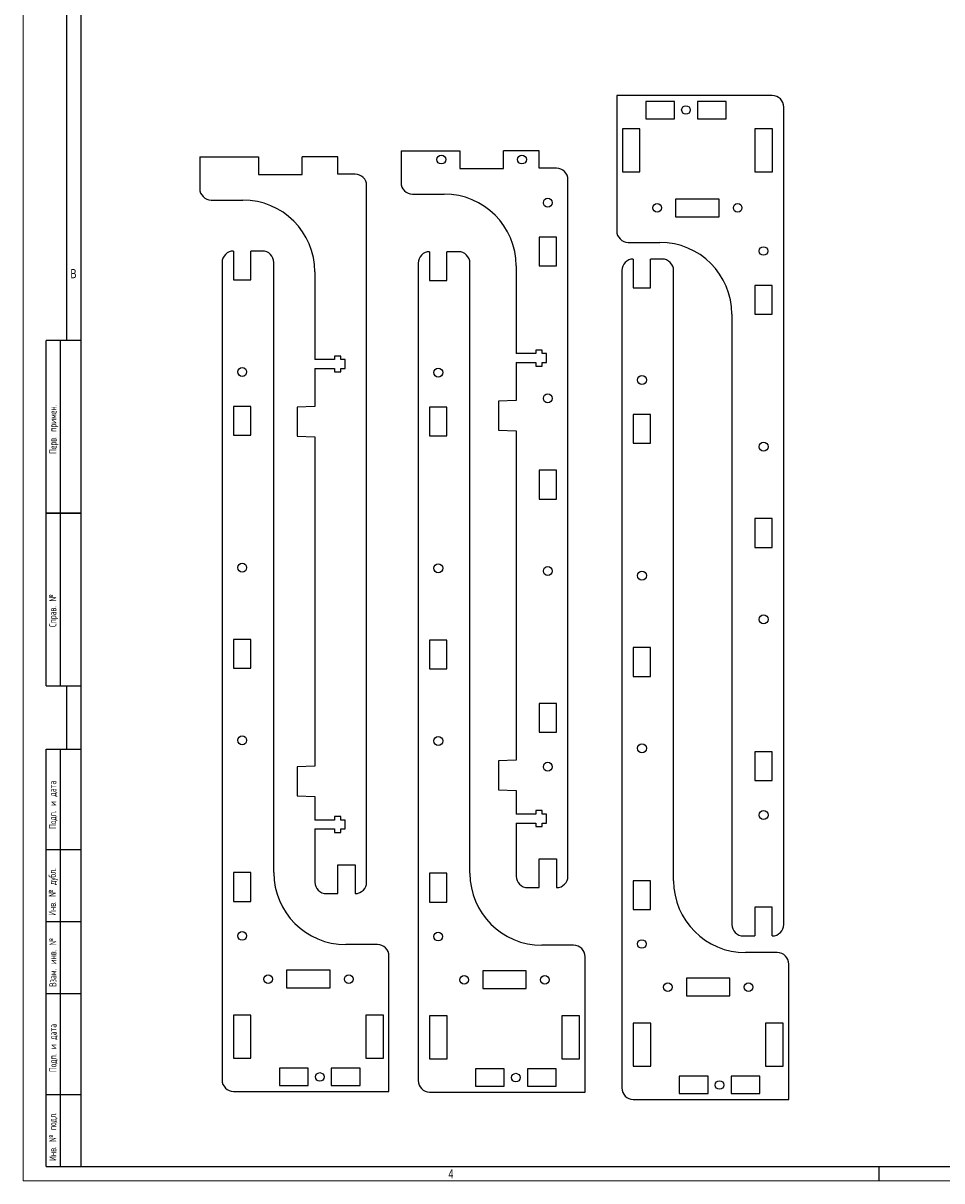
# Model space of a CAD drawing. Header units: millimetres. Extents: x 0 to 1277, y -3 to 841.
# Tile 1 of 3: x 0 to 319, y 0 to 402. Entities that reach past the tile are written whole.
import ezdxf

# ---------------------------------------------------------------- set-up
doc = ezdxf.new("R2010")
doc.units = ezdxf.units.MM
doc.layers.add('ОСЕВЫЕ', color=7, linetype='Continuous')
doc.styles.add('SLDTEXTSTYLE1', font='TXT', dxfattribs={"width": 0.605, "bigfont": 'bigfont'})
doc.styles.add('SLDTEXTSTYLE4', font='TXT', dxfattribs={"width": 0.75})

msp = doc.modelspace()

# ---------------------------------------------------------------- linework, layer by layer
at = {"color": 7, "linetype": 'Continuous', "lineweight": 25}
for p, q in [((20, 836), (20, 5)), ((20, 836), (20, 5)), ((206.21, 377.1), (206.21, 330.1)), ((260.21, 377.1), (206.21, 377.1)), ((226.26, 375.1), (216.26, 375.1)), ((216.26, 375.1), (216.26, 369)), ((226.26, 369), (226.26, 375.1)), ((244.26, 375.1), (234.26, 375.1)), ((234.26, 375.1), (234.26, 369)), ((244.26, 369), (244.26, 375.1)), ((264.21, 89.1), (264.21, 373.1)), ((216.26, 369), (226.26, 369)), ((234.26, 369), (244.26, 369)), ((208.16, 365.6), (208.16, 350.6)), ((214.26, 365.6), (208.16, 365.6)), ((214.26, 350.6), (214.26, 365.6)), ((260.26, 365.6), (254.16, 365.6)), ((254.16, 365.6), (254.16, 350.6)), ((260.26, 350.6), (260.26, 365.6)), ((61.33, 355.81), (61.33, 344.81)), ((61.33, 355.81), (81.78, 355.81)), ((81.78, 355.81), (81.78, 349.71)), ((96.88, 349.71), (96.88, 355.81)), ((109.33, 355.81), (96.88, 355.81)), ((109.33, 349.81), (109.33, 355.81)), ((131.26, 357.89), (131.26, 346.89)), ((131.26, 357.89), (151.71, 357.89)), ((151.71, 357.89), (151.71, 351.79)), ((166.81, 351.79), (166.81, 357.89)), ((179.26, 357.89), (166.81, 357.89)), ((179.26, 351.89), (179.26, 357.89)), ((151.71, 351.79), (166.81, 351.79)), ((185.26, 351.89), (179.26, 351.89)), ((208.16, 350.6), (214.26, 350.6)), ((254.16, 350.6), (260.26, 350.6)), ((81.78, 349.71), (96.88, 349.71)), ((115.33, 349.81), (109.33, 349.81)), ((189.26, 105.89), (189.26, 347.89)), ((119.33, 103.81), (119.33, 345.81)), ((135.26, 342.89), (146.26, 342.89)), ((65.33, 340.81), (76.33, 340.81)), ((241.76, 341.1), (226.66, 341.1)), ((226.66, 341.1), (226.66, 335)), ((241.76, 335), (241.76, 341.1)), ((226.66, 335), (241.76, 335)), ((185.31, 327.89), (179.21, 327.89)), ((179.21, 327.89), (179.21, 317.89)), ((185.31, 317.89), (185.31, 327.89)), ((210.21, 326.1), (221.21, 326.1)), ((73.09, 323.09), (73.09, 313.09)), ((79.09, 313.09), (79.09, 323.09)), ((83.09, 323.09), (79.09, 323.09)), ((141.2, 322.86), (141.2, 312.86)), ((147.2, 312.86), (147.2, 322.86)), ((151.2, 322.86), (147.2, 322.86)), ((69.09, 319.09), (69.09, 35.09)), ((87.09, 107.09), (87.09, 319.09)), ((137.2, 318.86), (137.2, 34.86)), ((155.2, 106.86), (155.2, 318.86)), ((171.26, 317.89), (171.26, 287.44)), ((179.21, 317.89), (185.31, 317.89)), ((211.96, 320.3), (211.96, 310.3)), ((217.96, 310.3), (217.96, 320.3)), ((221.96, 320.3), (217.96, 320.3)), ((101.33, 315.81), (101.33, 285.36)), ((207.96, 316.3), (207.96, 32.3)), ((225.96, 104.3), (225.96, 316.3)), ((73.09, 313.09), (79.09, 313.09)), ((141.2, 312.86), (147.2, 312.86)), ((211.96, 310.3), (217.96, 310.3)), ((260.21, 311.1), (254.21, 311.1)), ((254.21, 311.1), (254.21, 301.1)), ((260.21, 301.1), (260.21, 311.1)), ((246.21, 301.1), (246.21, 89.1)), ((254.21, 301.1), (260.21, 301.1)), ((8, 172), (8, 292)), ((20, 292), (8, 292)), ((8, 172), (8, 292)), ((13, 172), (13, 292)), ((13, 172), (13, 292)), ((110.33, 286.56), (108.13, 286.56)), ((108.13, 286.56), (108.13, 285.36)), ((110.33, 285.36), (110.33, 286.56)), ((178.06, 287.44), (171.26, 287.44)), ((180.26, 288.64), (178.06, 288.64)), ((178.06, 288.64), (178.06, 287.44)), ((180.26, 287.44), (180.26, 288.64)), ((181.76, 287.44), (180.26, 287.44)), ((181.76, 284.34), (181.76, 287.44)), ((108.13, 285.36), (101.33, 285.36)), ((101.33, 282.26), (101.33, 269.06)), ((101.33, 282.26), (108.13, 282.26)), ((108.13, 282.26), (108.13, 281.06)), ((111.83, 285.36), (110.33, 285.36)), ((110.33, 281.06), (110.33, 282.26)), ((110.33, 282.26), (111.83, 282.26)), ((111.83, 282.26), (111.83, 285.36)), ((171.26, 284.34), (171.26, 271.14)), ((171.26, 284.34), (178.06, 284.34)), ((178.06, 284.34), (178.06, 283.14)), ((178.06, 283.14), (180.26, 283.14)), ((180.26, 283.14), (180.26, 284.34)), ((180.26, 284.34), (181.76, 284.34)), ((108.13, 281.06), (110.33, 281.06)), ((171.26, 271.14), (165.16, 270.89)), ((165.16, 270.89), (165.16, 260.89)), ((73.09, 269.09), (73.09, 259.09)), ((79.09, 269.09), (73.09, 269.09)), ((79.09, 259.09), (79.09, 269.09)), ((101.33, 269.06), (95.23, 268.81)), ((95.23, 268.81), (95.23, 258.81)), ((141.2, 268.86), (141.2, 258.86)), ((147.2, 268.86), (141.2, 268.86)), ((147.2, 258.86), (147.2, 268.86)), ((211.96, 266.3), (211.96, 256.3)), ((217.96, 266.3), (211.96, 266.3)), ((217.96, 256.3), (217.96, 266.3)), ((73.09, 259.09), (79.09, 259.09)), ((95.23, 258.81), (101.33, 258.56)), ((101.33, 258.56), (101.33, 144.06)), ((141.2, 258.86), (147.2, 258.86)), ((165.16, 260.89), (171.26, 260.64)), ((171.26, 260.64), (171.26, 146.14)), ((211.96, 256.3), (217.96, 256.3)), ((185.31, 246.89), (179.21, 246.89)), ((179.21, 246.89), (179.21, 236.89)), ((185.31, 236.89), (185.31, 246.89)), ((179.21, 236.89), (185.31, 236.89)), ((8, 232), (20, 232)), ((20, 232), (8, 232)), ((260.21, 230.1), (254.21, 230.1)), ((254.21, 230.1), (254.21, 220.1)), ((260.21, 220.1), (260.21, 230.1)), ((254.21, 220.1), (260.21, 220.1)), ((73.09, 188.09), (73.09, 178.09)), ((79.09, 188.09), (73.09, 188.09)), ((79.09, 178.09), (79.09, 188.09)), ((141.2, 187.86), (141.2, 177.86)), ((147.2, 187.86), (141.2, 187.86)), ((147.2, 177.86), (147.2, 187.86)), ((211.96, 185.3), (211.96, 175.3)), ((217.96, 185.3), (211.96, 185.3)), ((217.96, 175.3), (217.96, 185.3)), ((73.09, 178.09), (79.09, 178.09)), ((141.2, 177.86), (147.2, 177.86)), ((211.96, 175.3), (217.96, 175.3)), ((8, 172), (20, 172)), ((185.31, 165.89), (179.21, 165.89)), ((179.21, 165.89), (179.21, 155.89)), ((185.31, 155.89), (185.31, 165.89)), ((179.21, 155.89), (185.31, 155.89)), ((8, 5), (8, 150)), ((8, 150), (20, 150)), ((13, 5), (13, 150)), ((260.21, 149.1), (254.21, 149.1)), ((254.21, 149.1), (254.21, 139.1)), ((260.21, 139.1), (260.21, 149.1)), ((171.26, 146.14), (165.16, 145.89)), ((165.16, 145.89), (165.16, 135.89)), ((101.33, 144.06), (95.23, 143.81)), ((95.23, 143.81), (95.23, 133.81)), ((254.21, 139.1), (260.21, 139.1)), ((95.23, 133.81), (101.33, 133.56)), ((101.33, 133.56), (101.33, 125.36)), ((165.16, 135.89), (171.26, 135.64)), ((171.26, 135.64), (171.26, 127.44)), ((108.13, 125.36), (101.33, 125.36)), ((110.33, 126.56), (108.13, 126.56)), ((108.13, 126.56), (108.13, 125.36)), ((110.33, 125.36), (110.33, 126.56)), ((111.83, 125.36), (110.33, 125.36)), ((111.83, 122.26), (111.83, 125.36)), ((178.06, 127.44), (171.26, 127.44)), ((180.26, 128.64), (178.06, 128.64)), ((178.06, 128.64), (178.06, 127.44)), ((180.26, 127.44), (180.26, 128.64)), ((181.76, 127.44), (180.26, 127.44)), ((181.76, 124.34), (181.76, 127.44)), ((101.33, 122.26), (101.33, 103.81)), ((101.33, 122.26), (108.13, 122.26)), ((108.13, 122.26), (108.13, 121.06)), ((108.13, 121.06), (110.33, 121.06)), ((110.33, 121.06), (110.33, 122.26)), ((110.33, 122.26), (111.83, 122.26)), ((171.26, 124.34), (171.26, 105.89)), ((171.26, 124.34), (178.06, 124.34)), ((178.06, 124.34), (178.06, 123.14)), ((178.06, 123.14), (180.26, 123.14)), ((180.26, 123.14), (180.26, 124.34)), ((180.26, 124.34), (181.76, 124.34)), ((20, 115), (8, 115)), ((109.28, 109.81), (115.38, 109.81)), ((109.28, 99.81), (109.28, 109.81)), ((115.38, 109.81), (115.38, 99.81)), ((179.21, 111.89), (185.31, 111.89)), ((179.21, 101.89), (179.21, 111.89)), ((185.31, 111.89), (185.31, 101.89)), ((73.09, 107.09), (73.09, 97.09)), ((79.09, 107.09), (73.09, 107.09)), ((79.09, 97.09), (79.09, 107.09)), ((141.2, 106.86), (141.2, 96.86)), ((147.2, 106.86), (141.2, 106.86)), ((147.2, 96.86), (147.2, 106.86)), ((175.26, 101.89), (179.21, 101.89)), ((211.96, 104.3), (211.96, 94.3)), ((217.96, 104.3), (211.96, 104.3)), ((217.96, 94.3), (217.96, 104.3)), ((73.09, 97.09), (79.09, 97.09)), ((105.33, 99.81), (109.28, 99.81)), ((141.2, 96.86), (147.2, 96.86)), ((211.96, 94.3), (217.96, 94.3)), ((260.21, 95.1), (254.21, 95.1)), ((254.21, 95.1), (254.21, 85.1)), ((260.21, 85.1), (260.21, 95.1)), ((20, 90), (8, 90)), ((250.21, 85.1), (254.21, 85.1)), ((123.09, 82.09), (112.09, 82.09)), ((191.2, 81.86), (180.2, 81.86)), ((127.09, 31.09), (127.09, 78.09)), ((195.2, 30.86), (195.2, 77.86)), ((261.96, 79.3), (250.96, 79.3)), ((91.54, 73.19), (91.54, 67.09)), ((106.64, 73.19), (91.54, 73.19)), ((106.64, 67.09), (106.64, 73.19)), ((159.65, 72.96), (159.65, 66.86)), ((174.75, 72.96), (159.65, 72.96)), ((174.75, 66.86), (174.75, 72.96)), ((265.96, 28.3), (265.96, 75.3)), ((230.41, 70.4), (230.41, 64.3)), ((245.51, 70.4), (230.41, 70.4)), ((245.51, 64.3), (245.51, 70.4)), ((20, 65), (8, 65)), ((91.54, 67.09), (106.64, 67.09)), ((159.65, 66.86), (174.75, 66.86)), ((230.41, 64.3), (245.51, 64.3)), ((73.04, 57.59), (73.04, 42.59)), ((79.14, 57.59), (73.04, 57.59)), ((79.14, 42.59), (79.14, 57.59)), ((125.14, 57.59), (119.04, 57.59)), ((119.04, 57.59), (119.04, 42.59)), ((125.14, 42.59), (125.14, 57.59)), ((141.15, 57.36), (141.15, 42.36)), ((147.25, 57.36), (141.15, 57.36)), ((147.25, 42.36), (147.25, 57.36)), ((193.25, 57.36), (187.15, 57.36)), ((187.15, 57.36), (187.15, 42.36)), ((193.25, 42.36), (193.25, 57.36)), ((211.91, 54.8), (211.91, 39.8)), ((218.01, 54.8), (211.91, 54.8)), ((218.01, 39.8), (218.01, 54.8)), ((264.01, 54.8), (257.91, 54.8)), ((257.91, 54.8), (257.91, 39.8)), ((264.01, 39.8), (264.01, 54.8)), ((73.04, 42.59), (79.14, 42.59)), ((119.04, 42.59), (125.14, 42.59)), ((141.15, 42.36), (147.25, 42.36)), ((187.15, 42.36), (193.25, 42.36)), ((99.04, 39.19), (89.04, 39.19)), ((89.04, 39.19), (89.04, 33.09)), ((99.04, 33.09), (99.04, 39.19)), ((107.04, 39.19), (107.04, 33.09)), ((117.04, 39.19), (107.04, 39.19)), ((117.04, 33.09), (117.04, 39.19)), ((167.15, 38.96), (157.15, 38.96)), ((157.15, 38.96), (157.15, 32.86)), ((167.15, 32.86), (167.15, 38.96)), ((175.15, 38.96), (175.15, 32.86)), ((185.15, 38.96), (175.15, 38.96)), ((185.15, 32.86), (185.15, 38.96)), ((211.91, 39.8), (218.01, 39.8)), ((237.91, 36.4), (227.91, 36.4)), ((227.91, 36.4), (227.91, 30.3)), ((237.91, 30.3), (237.91, 36.4)), ((245.91, 36.4), (245.91, 30.3)), ((255.91, 36.4), (245.91, 36.4)), ((255.91, 30.3), (255.91, 36.4)), ((257.91, 39.8), (264.01, 39.8)), ((89.04, 33.09), (99.04, 33.09)), ((107.04, 33.09), (117.04, 33.09)), ((157.15, 32.86), (167.15, 32.86)), ((175.15, 32.86), (185.15, 32.86)), ((8, 30), (20, 30)), ((73.09, 31.09), (127.09, 31.09)), ((141.2, 30.86), (195.2, 30.86)), ((211.96, 28.3), (265.96, 28.3)), ((227.91, 30.3), (237.91, 30.3)), ((245.91, 30.3), (255.91, 30.3)), ((8, 5), (20, 5)), ((20, 5), (1184, 5))]:
    msp.add_line(p, q, dxfattribs=at)
for centre, radius in [((230.26, 372.1), 1.5), ((145.26, 354.89), 1.55), ((173.26, 354.89), 1.55), ((182.26, 339.89), 1.55), ((220.21, 338.1), 1.5), ((248.21, 338.1), 1.5), ((257.21, 323.1), 1.5), ((76.09, 281.09), 1.55), ((144.2, 280.86), 1.55), ((214.96, 278.3), 1.55), ((182.26, 271.89), 1.55), ((257.21, 255.1), 1.55), ((76.09, 213.09), 1.55), ((144.2, 212.86), 1.55), ((182.26, 211.89), 1.55), ((214.96, 210.3), 1.55), ((257.21, 195.1), 1.55), ((76.09, 153.09), 1.55), ((144.2, 152.86), 1.55), ((214.96, 150.3), 1.55), ((182.26, 143.89), 1.55), ((257.21, 127.1), 1.55), ((76.09, 85.09), 1.5), ((144.2, 84.86), 1.5), ((214.96, 82.3), 1.5), ((85.09, 70.09), 1.5), ((113.09, 70.09), 1.5), ((153.2, 69.86), 1.5), ((181.2, 69.86), 1.5), ((223.96, 67.3), 1.5), ((251.96, 67.3), 1.5), ((103.04, 36.09), 1.5), ((171.15, 35.86), 1.5), ((241.91, 33.3), 1.5)]:
    msp.add_circle(centre, radius, dxfattribs=at)
for centre, radius, start, end in [((260.21, 373.1), 4, 0, 90), ((185.26, 347.89), 4, 0, 90), ((115.33, 345.81), 4, 0, 90), ((135.26, 346.89), 4, 180, 270), ((65.33, 344.81), 4, 180, 270), ((146.26, 317.89), 25, 0, 90), ((76.33, 315.81), 25, 0, 90), ((210.21, 330.1), 4, 180, 270), ((221.21, 301.1), 25, 0, 90), ((73.09, 319.09), 4, 90, 180), ((83.09, 319.09), 4, 360, 90), ((141.2, 318.86), 4, 90, 180), ((151.2, 318.86), 4, 360, 90), ((211.96, 316.3), 4, 90, 180), ((221.96, 316.3), 4, 360, 90), ((112.09, 107.09), 25, 180, 270), ((180.2, 106.86), 25, 180, 270), ((175.26, 105.89), 4, 180, 270), ((185.26, 105.89), 4, 270.7162, 0), ((105.33, 103.81), 4, 180, 270), ((115.33, 103.81), 4, 270.7162, 0), ((250.96, 104.3), 25, 180, 270), ((250.21, 89.1), 4, 180, 270), ((260.21, 89.1), 4, 270, 0), ((123.09, 78.09), 4, 0, 90), ((191.2, 77.86), 4, 0, 90), ((261.96, 75.3), 4, 0, 90), ((73.09, 35.09), 4, 180, 270), ((141.2, 34.86), 4, 180, 270), ((211.96, 32.3), 4, 180, 270)]:
    msp.add_arc(centre, radius, start, end, dxfattribs=at)
at = {"layer": 'ОСЕВЫЕ', "lineweight": 18}
for p, q in [((0, 841), (0, 0)), ((0, 0), (1189, 0))]:
    msp.add_line(p, q, dxfattribs=at)
at = {"layer": 'ОСЕВЫЕ', "lineweight": 25}
for p, q in [((15, 836), (15, 292)), ((15, 172), (15, 150)), ((297.25, 5), (297.25, 0))]:
    msp.add_line(p, q, dxfattribs=at)

# ---------------------------------------------------------------- texts
at = {"color": 7, "linetype": 'Continuous', "lineweight": 0, "char_height": 2.5, "attachment_point": 1, "rotation": 90, "style": 'SLDTEXTSTYLE1'}
for s, insert in [('\\M+18450\\M+18475\\M+18482\\M+18472. \\M+18481\\M+18482\\M+18479\\M+1847D\\M+18475\\M+1847E.', (9.09, 252.6)), ('\\M+18452\\M+18481\\M+18482\\M+18470\\M+18472. \\M+18782', (9, 192.45)), ('\\M+18450\\M+18480\\M+18474\\M+18481. \\M+18479 \\M+18474\\M+18470\\M+18484\\M+18470', (8.99, 122.3)), ('\\M+18449\\M+1847E\\M+18472. \\M+18782 \\M+18474\\M+18485\\M+18471\\M+1847C.', (8.89, 92.12)), ('\\M+18442\\M+18478\\M+18470\\M+1847D. \\M+18479\\M+1847E\\M+18472. \\M+18782', (9.08, 67.4)), ('\\M+18450\\M+18480\\M+18474\\M+18481. \\M+18479 \\M+18474\\M+18470\\M+18484\\M+18470', (9.09, 37.79)), ('\\M+18449\\M+1847E\\M+18472. \\M+18782 \\M+18481\\M+18480\\M+18474\\M+1847C.', (9.01, 6.96))]:
    msp.add_mtext(s, dxfattribs=dict(at, insert=insert))
at = {"color": 7, "linetype": 'Continuous', "lineweight": 0, "char_height": 3.17, "attachment_point": 2, "style": 'SLDTEXTSTYLE4'}
for s, insert in [('B', (17.48, 316.82)), ('4', (148.59, 4))]:
    msp.add_mtext(s, dxfattribs=dict(at, insert=insert))

doc.saveas('drawing.dxf')
